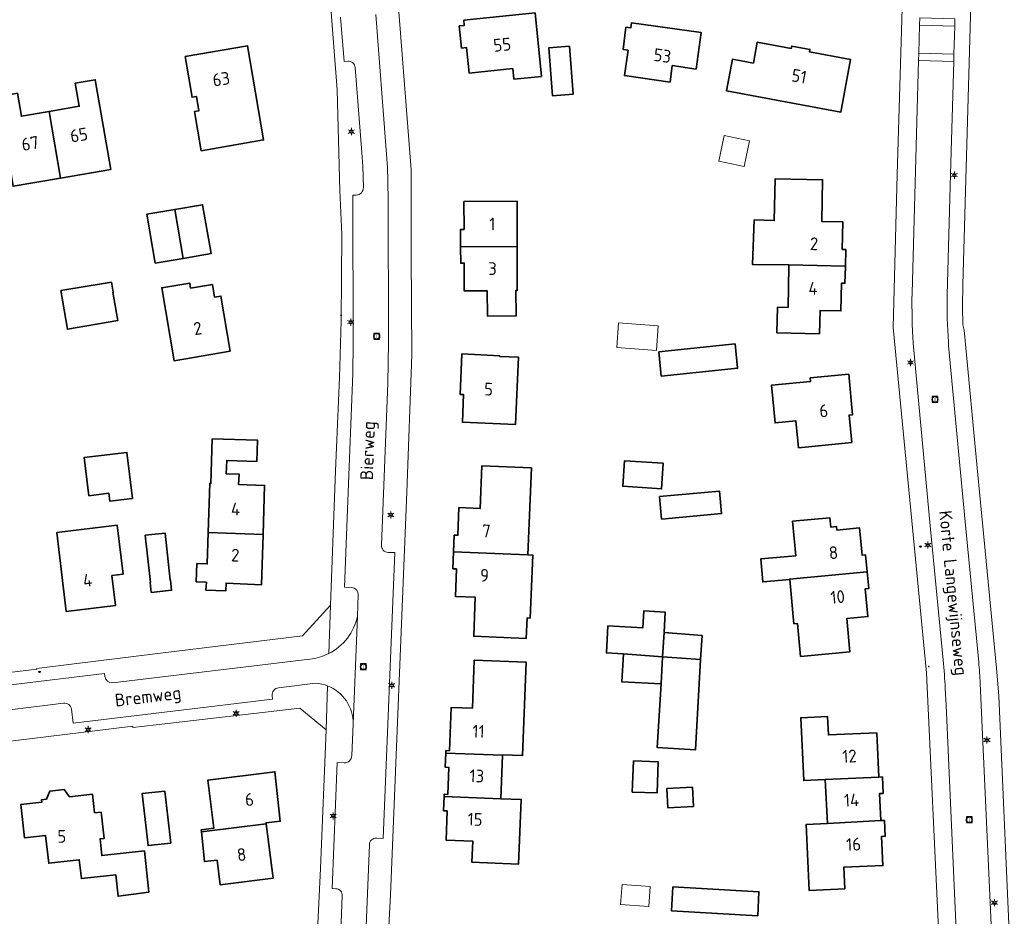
# Model space of a CAD drawing. Header units: metres. Extents: x 140853 to 145288, y 474558 to 480269.
# Tile 236 of 256: x 143539 to 143678, y 478612 to 478738. Entities that reach past the tile are written whole.
import ezdxf
from ezdxf.enums import TextEntityAlignment as Align

# ---------------------------------------------------------------- set-up
doc = ezdxf.new("R2010")
doc.units = ezdxf.units.M
doc.header["$MEASUREMENT"] = 0
for name, color, linetype, lineweight in [('B-WE-KL-ET_LS_OV_LICHTMAST-S', 190, 'Continuous', 18), ('B-WE-KL-WATER_BRANDLEIDING_PUT-S', 150, 'Continuous', 18), ('B-WE-OG-BEBOUWING-G', 7, 'Continuous', 35), ('B-WE-OG-BEBOUWING_BIJGEBOUW-G', 7, 'Continuous', 18), ('B-WE-OG-BEBOUWING_HUISNUMMER-T18', 10, 'Continuous', 18), ('B-WE-OG-BEBOUWING_STRAATNAAM-T18', 10, 'Continuous', 18), ('B-WE-OG-TERREIN_ERF-G', 7, 'Continuous', 18), ('B-WE-RI-GWA_RIOOLPUT-S', 30, 'Continuous', 18), ('B-WE-VH-VERHARDING_BETONSTRAATSTEEN-G', 252, 'Continuous', 18), ('B-WE-VH-VERHARDING_TEGEL-G', 252, 'Continuous', 18), ('X-XX-XX-ALGEMEEN-S', 7, 'Continuous', 18)]:
    doc.layers.add(name, color=color, linetype=linetype, lineweight=lineweight)
doc.styles.add('NLCS-ISO', font='txt')

# ---------------------------------------------------------------- blocks, each defined once
blk = doc.blocks.new('SIE-WEG_AFVALBAK_TYPE_01')
for radius in [0.25, 0.156]:
    blk.add_circle((0, 0), radius)
blk = doc.blocks.new('B-SIE-WEG_LICHTMAST-SO')
at = {"ltscale": 0.1}
for p, q in [((-1.1, 0.63), (-2.19, 1.27)), ((0, 1.27), (0, 2.53)), ((1.1, 0.63), (2.19, 1.27)), ((-1.1, -0.63), (-2.19, -1.27)), ((0, -1.27), (0, -2.53)), ((1.1, -0.63), (2.19, -1.27))]:
    blk.add_line(p, q, dxfattribs=at)
at = {"flags": 128}
for points in [[(-1.16, 0.5), (1.16, 0.5)], [(-1.16, -0.5), (1.16, -0.5)]]:
    blk.add_lwpolyline(points, dxfattribs=at)
at = {"ltscale": 0.1}
blk.add_circle((0, 0), 1.27, dxfattribs=at)
at = {"style": 'NLCS-ISO'}
blk.add_attdef('TYPE', text='', height=1.8, dxfattribs=at).set_placement((0, 2.53), align=Align.BOTTOM_CENTER)
blk = doc.blocks.new('SIE-WEG_STRAATPOT_BRANDKRAAN-SO')
blk.add_ellipse((0, 0), major_axis=(-0.729, 0), ratio=0.685994)
at = {"style": 'NLCS-ISO'}
blk.add_text('BR', height=0.4, dxfattribs=at).set_placement((-0.3, -0.15))
blk = doc.blocks.new('SRI-PUT_INSPECTIE-SO')
at = {"lineweight": -3, "flags": 128}
blk.add_lwpolyline([(-2, -2), (2, -2), (2, 2), (-2, 2)], close=True, dxfattribs=at)
at = {"lineweight": -3, "ltscale": 1.5}
blk.add_circle((0, 0), 2, dxfattribs=at)
at = {"ltscale": 0.1, "style": 'NLCS-ISO'}
blk.add_text('I', height=2.5, dxfattribs=at).set_placement((0, -0.01), align=Align.MIDDLE_CENTER)

msp = doc.modelspace()

# ---------------------------------------------------------------- linework, layer by layer
at = {"layer": 'B-WE-OG-BEBOUWING-G', "ltscale": 0.2, "flags": 128}
for points in [[(143601.319, 478738.38), (143601.395, 478737.623), (143600.698, 478737.554), (143601.009, 478734.43), (143601.705, 478734.499), (143602.068, 478730.897), (143608.257, 478731.513), (143608.405, 478730.03), (143612.295, 478730.417), (143611.404, 478739.383), (143601.319, 478738.38)], [(143623.84, 478734.217), (143624.534, 478734.119), (143624.028, 478730.524), (143630.465, 478729.619), (143630.791, 478731.937), (143634.158, 478731.463), (143634.882, 478736.615), (143625.027, 478738.001), (143624.923, 478737.258), (143624.229, 478737.356), (143623.84, 478734.217)], [(143561.946, 478733.215), (143562.936, 478727.47), (143563.557, 478727.577), (143563.905, 478725.556), (143563.284, 478725.449), (143564.238, 478719.911), (143573.034, 478721.439), (143570.792, 478734.739), (143561.946, 478733.215)], [(143647.602, 478734.364), (143642.785, 478735.255), (143642.239, 478732.305), (143639.289, 478732.851), (143638.461, 478728.377), (143654.613, 478725.374), (143655.97, 478732.815), (143650.159, 478733.89), (143650.222, 478734.235), (143647.666, 478734.708), (143647.602, 478734.364)], [(143616.271, 478734.685), (143613.359, 478734.473), (143613.853, 478727.682), (143616.766, 478727.894), (143616.271, 478734.685)], [(143544.333, 478716.042), (143551.443, 478717.274), (143549.247, 478729.935), (143546.439, 478729.448), (143547, 478726.206), (143542.734, 478725.467), (143544.333, 478716.042)], [(143544.333, 478716.042), (143542.734, 478725.467), (143538.83, 478724.791), (143538.268, 478728.033), (143535.46, 478727.546), (143537.656, 478714.885), (143544.333, 478716.042)], [(143655.242, 478703.6), (143655.295, 478705.95), (143654.805, 478705.961), (143654.893, 478709.846), (143651.894, 478709.914), (143652.027, 478715.812), (143645.329, 478715.964), (143645.194, 478710.036), (143642.346, 478710.129), (143642.138, 478703.813), (143647.233, 478703.782), (143655.242, 478703.6)], [(143600.886, 478706.379), (143608.891, 478706.328), (143608.892, 478712.777), (143601.347, 478712.724), (143601.365, 478708.794), (143600.875, 478708.792), (143600.885, 478706.512), (143600.886, 478706.379)], [(143557.723, 478704.032), (143561.668, 478704.706), (143560.489, 478711.616), (143556.543, 478710.942), (143557.723, 478704.032)], [(143561.668, 478704.706), (143565.614, 478705.379), (143564.434, 478712.289), (143560.489, 478711.616), (143561.668, 478704.706)], [(143608.891, 478706.328), (143600.886, 478706.379), (143600.886, 478706.302), (143600.896, 478704.022), (143601.386, 478704.024), (143601.404, 478700.098), (143604.624, 478700.134), (143604.664, 478696.534), (143608.71, 478696.579), (143608.67, 478700.179), (143608.89, 478700.181), (143608.891, 478706.328)], [(143647.233, 478703.782), (143647.23, 478703.57), (143647.147, 478697.763), (143645.648, 478697.797), (143645.565, 478694.178), (143651.584, 478694.041), (143651.659, 478697.34), (143654.608, 478697.273), (143654.697, 478701.192), (143655.187, 478701.181), (143655.239, 478703.49), (143655.242, 478703.6), (143647.233, 478703.782)], [(143551.56, 478701.324), (143544.401, 478700.149), (143545.322, 478694.694), (143552.449, 478695.898), (143552.398, 478696.194), (143552.379, 478696.19), (143552.247, 478696.959), (143551.742, 478699.908), (143551.791, 478699.917), (143551.56, 478701.324)], [(143568.322, 478691.568), (143567.012, 478699.375), (143566.115, 478699.224), (143565.817, 478701.002), (143562.739, 478700.495), (143562.619, 478701.206), (143558.643, 478700.538), (143560.385, 478690.24), (143568.322, 478691.568)], [(143639.662, 478692.617), (143628.891, 478691.492), (143629.232, 478688.055), (143640.021, 478689.183), (143639.662, 478692.617)], [(143606.425, 478690.95), (143601.034, 478691.198), (143600.807, 478685.465), (143601.296, 478685.445), (143601.141, 478681.538), (143608.645, 478681.24), (143609.053, 478690.726), (143606.42, 478690.84), (143606.425, 478690.95)], [(143648.614, 478677.948), (143656.135, 478678.684), (143655.76, 478682.563), (143656.248, 478682.608), (143655.716, 478688.336), (143650.273, 478687.796), (143650.32, 478687.309), (143644.787, 478686.767), (143645.308, 478681.443), (143648.244, 478681.73), (143648.614, 478677.948)], [(143572.977, 478665.69), (143573.191, 478672.624), (143569.515, 478672.763), (143569.573, 478674.218), (143567.763, 478674.264), (143567.838, 478676.153), (143572.075, 478675.984), (143572.195, 478678.995), (143565.785, 478679.193), (143565.59, 478672.886), (143565.44, 478672.891), (143565.225, 478665.946), (143572.977, 478665.69)], [(143548.347, 478671.154), (143551.196, 478671.501), (143551.333, 478670.38), (143554.519, 478670.768), (143553.725, 478677.28), (143547.69, 478676.544), (143548.347, 478671.154)], [(143599.893, 478663.225), (143610.384, 478662.797), (143610.884, 478675.087), (143603.89, 478675.372), (143603.646, 478669.367), (143600.648, 478669.489), (143600.488, 478665.562), (143599.988, 478665.583), (143599.893, 478663.225)], [(143629.52, 478675.737), (143624.038, 478676.111), (143623.791, 478672.487), (143629.273, 478672.113), (143629.52, 478675.737)], [(143629.277, 478667.858), (143637.742, 478668.628), (143637.452, 478671.815), (143628.987, 478671.044), (143629.277, 478667.858)], [(143658.321, 478660.409), (143658.095, 478662.783), (143657.607, 478662.736), (143657.239, 478666.607), (143654.043, 478666.307), (143653.998, 478666.795), (143653.172, 478666.719), (143653.053, 478668.024), (143647.792, 478667.545), (143648.253, 478662.677), (143643.284, 478662.224), (143643.578, 478658.988), (143647.373, 478659.333), (143647.369, 478659.383), (143658.321, 478660.409)], [(143553.197, 478660.059), (143552.35, 478666.998), (143543.832, 478665.959), (143545.162, 478654.808), (143552.132, 478655.658), (143551.619, 478659.867), (143553.197, 478660.059)], [(143557.178, 478657.481), (143560.041, 478657.792), (143559.868, 478659.204), (143559.848, 478659.202), (143559.129, 478665.873), (143556.325, 478665.571), (143557.045, 478658.895), (143557.025, 478658.893), (143557.178, 478657.481)], [(143565.225, 478665.946), (143565.089, 478661.526), (143563.62, 478661.571), (143563.538, 478659.007), (143564.957, 478658.94), (143564.904, 478657.831), (143567.691, 478657.699), (143567.744, 478658.808), (143572.758, 478658.57), (143572.977, 478665.69), (143565.225, 478665.946)], [(143599.893, 478663.225), (143599.796, 478660.826), (143600.294, 478660.806), (143600.136, 478656.919), (143602.954, 478656.802), (143602.729, 478651.299), (143610.153, 478650.996), (143610.271, 478653.894), (143610.701, 478653.877), (143611.063, 478662.769), (143610.384, 478662.797), (143599.893, 478663.225)], [(143647.373, 478659.333), (143647.969, 478653.07), (143648.467, 478653.117), (143648.912, 478648.438), (143655.89, 478649.102), (143655.443, 478653.802), (143658.43, 478654.085), (143658.059, 478657.987), (143658.547, 478658.034), (143658.321, 478660.409), (143647.369, 478659.383), (143647.373, 478659.333)], [(143623.883, 478648.812), (143629.421, 478648.413), (143629.622, 478651.824), (143629.79, 478654.7), (143626.753, 478654.878), (143626.612, 478652.48), (143621.695, 478652.768), (143621.471, 478648.953), (143623.883, 478648.812)], [(143629.622, 478651.824), (143629.421, 478648.413), (143634.794, 478648.025), (143634.992, 478651.395), (143629.622, 478651.824)], [(143629.195, 478644.554), (143629.421, 478648.413), (143623.883, 478648.812), (143623.652, 478644.879), (143629.195, 478644.554)], [(143606.818, 478634.485), (143606.82, 478634.543), (143609.628, 478634.433), (143610.147, 478647.62), (143602.813, 478647.912), (143602.543, 478641.132), (143599.546, 478641.249), (143599.307, 478635.11), (143598.808, 478635.13), (143598.795, 478634.793), (143606.818, 478634.485)], [(143629.421, 478648.413), (143629.195, 478644.554), (143628.667, 478635.559), (143634.044, 478635.243), (143634.794, 478648.025), (143629.421, 478648.413)], [(143659.967, 478631.401), (143659.674, 478637.668), (143652.851, 478637.349), (143652.73, 478639.946), (143648.944, 478639.769), (143649.358, 478630.909), (143652.406, 478631.051), (143659.967, 478631.401)], [(143598.555, 478628.672), (143606.576, 478628.344), (143606.818, 478634.485), (143598.795, 478634.793), (143598.717, 478632.792), (143599.216, 478632.772), (143599.068, 478628.955), (143598.567, 478628.974), (143598.555, 478628.672)], [(143625.305, 478633.682), (143625.136, 478629.285), (143628.634, 478629.151), (143628.802, 478633.548), (143625.305, 478633.682)], [(143564.272, 478623.653), (143573.42, 478624.78), (143573.4, 478624.937), (143575.389, 478625.151), (143574.634, 478632.159), (143565.177, 478630.975), (143566.027, 478624.188), (143564.241, 478623.964), (143564.272, 478623.653)], [(143660.254, 478625.258), (143660.076, 478629.054), (143660.586, 478629.077), (143660.476, 478631.425), (143659.967, 478631.401), (143652.406, 478631.051), (143652.696, 478624.825), (143660.254, 478625.258)], [(143548.874, 478628.994), (143545.605, 478628.625), (143544.871, 478629.624), (143542.839, 478629.395), (143542.353, 478628.257), (143541.677, 478628.181), (143541.714, 478627.853), (143538.733, 478627.516), (143539.266, 478622.796), (143542.247, 478623.133), (143542.688, 478619.228), (143547.001, 478619.715), (143547.302, 478617.052), (143552.151, 478617.6), (143552.494, 478614.559), (143556.842, 478615.146), (143556.196, 478620.97), (143550.186, 478620.303), (143549.95, 478622.675), (143550.497, 478622.737), (143550.076, 478626.453), (143549.173, 478626.351), (143548.874, 478628.994)], [(143559.094, 478629.415), (143555.881, 478629.057), (143556.716, 478621.704), (143559.915, 478622.067), (143559.094, 478629.415)], [(143633.641, 478629.948), (143630.038, 478629.761), (143630.146, 478627.067), (143633.781, 478627.256), (143633.641, 478629.948)], [(143606.576, 478628.344), (143598.555, 478628.672), (143598.477, 478626.636), (143598.977, 478626.617), (143598.816, 478622.5), (143602.603, 478622.35), (143602.485, 478619.353), (143609.06, 478619.093), (143609.42, 478628.228), (143606.576, 478628.344)], [(143652.696, 478624.825), (143649.689, 478624.684), (143650.123, 478615.385), (143655.148, 478615.619), (143655.006, 478618.657), (143660.551, 478618.895), (143660.359, 478623.011), (143660.869, 478623.034), (143660.763, 478625.282), (143660.254, 478625.258), (143652.696, 478624.825)], [(143573.42, 478624.78), (143564.272, 478623.653), (143564.685, 478619.449), (143566.481, 478619.672), (143566.915, 478616.179), (143574.378, 478617.106), (143573.42, 478624.78)], [(143630.882, 478615.885), (143630.689, 478612.478), (143642.889, 478611.789), (143643.034, 478615.2), (143630.882, 478615.885)]]:
    msp.add_lwpolyline(points, close=True, dxfattribs=at)
at = {"layer": 'B-WE-OG-BEBOUWING_BIJGEBOUW-G', "ltscale": 0.2, "flags": 128}
for points in [[(143641.716, 478721.288), (143638.099, 478722.042), (143637.345, 478718.424), (143640.963, 478717.671), (143641.716, 478721.288)], [(143622.959, 478692.093), (143628.567, 478691.695), (143628.788, 478695.179), (143623.207, 478695.576), (143622.959, 478692.093)], [(143627.677, 478615.938), (143623.709, 478616.202), (143623.46, 478613.367), (143627.488, 478613.099), (143627.677, 478615.938)]]:
    msp.add_lwpolyline(points, close=True, dxfattribs=at)
at = {"layer": 'B-WE-OG-TERREIN_ERF-G', "ltscale": 0.2, "flags": 128}
for points in [[(143582.488, 478655.669), (143583.221, 478674.652), (143583.779, 478687.875), (143583.98, 478695.876), (143584.094, 478708.054), (143583.818, 478714.29), (143583.444, 478728.506), (143582.246, 478743.762), (143577.478, 478747.14), (143500, 478733.649), (143448.33, 478724.644), (143445.634, 478720.172), (143450.632, 478705.895), (143456.835, 478688.69), (143466.116, 478663.216), (143473.76, 478642.309), (143478.877, 478639.152), (143500, 478641.693), (143540.99, 478646.623), (143540.974, 478646.752), (143558.459, 478648.919), (143578.55, 478651.336), (143582.488, 478655.669)], [(143601.319, 478738.38), (143611.404, 478739.383), (143612.295, 478730.417), (143608.405, 478730.03), (143608.257, 478731.513), (143602.068, 478730.897), (143601.705, 478734.499), (143601.009, 478734.43), (143600.698, 478737.554), (143601.395, 478737.623), (143601.319, 478738.38)], [(143623.84, 478734.217), (143624.229, 478737.356), (143624.923, 478737.258), (143625.027, 478738.001), (143634.882, 478736.615), (143634.158, 478731.463), (143630.791, 478731.937), (143630.465, 478729.619), (143624.028, 478730.524), (143624.534, 478734.119), (143623.84, 478734.217)], [(143561.946, 478733.215), (143570.792, 478734.739), (143573.034, 478721.439), (143564.238, 478719.911), (143563.284, 478725.449), (143563.905, 478725.556), (143563.557, 478727.577), (143562.936, 478727.47), (143561.946, 478733.215)], [(143647.602, 478734.364), (143647.666, 478734.708), (143650.222, 478734.235), (143650.159, 478733.89), (143655.97, 478732.815), (143654.613, 478725.374), (143638.461, 478728.377), (143639.289, 478732.851), (143642.239, 478732.305), (143642.785, 478735.255), (143647.602, 478734.364)], [(143616.271, 478734.685), (143616.766, 478727.894), (143613.853, 478727.682), (143613.359, 478734.473), (143616.271, 478734.685)], [(143542.734, 478725.467), (143547, 478726.206), (143546.439, 478729.448), (143549.247, 478729.935), (143551.443, 478717.274), (143544.333, 478716.042), (143537.656, 478714.885), (143535.46, 478727.546), (143538.268, 478728.033), (143538.83, 478724.791), (143542.734, 478725.467)], [(143647.233, 478703.782), (143642.138, 478703.813), (143642.346, 478710.129), (143645.194, 478710.036), (143645.329, 478715.964), (143652.027, 478715.812), (143651.894, 478709.914), (143654.893, 478709.846), (143654.805, 478705.961), (143655.295, 478705.95), (143655.242, 478703.6), (143655.239, 478703.49), (143655.187, 478701.181), (143654.697, 478701.192), (143654.608, 478697.273), (143651.659, 478697.34), (143651.584, 478694.041), (143645.565, 478694.178), (143645.648, 478697.797), (143647.147, 478697.763), (143647.23, 478703.57), (143647.233, 478703.782)], [(143608.891, 478706.328), (143608.89, 478700.181), (143608.67, 478700.179), (143608.71, 478696.579), (143604.664, 478696.534), (143604.624, 478700.134), (143601.404, 478700.098), (143601.386, 478704.024), (143600.896, 478704.022), (143600.886, 478706.302), (143600.886, 478706.379), (143600.885, 478706.512), (143600.875, 478708.792), (143601.365, 478708.794), (143601.347, 478712.724), (143608.892, 478712.777), (143608.891, 478706.328)], [(143565.614, 478705.379), (143561.668, 478704.706), (143557.723, 478704.032), (143556.543, 478710.942), (143560.489, 478711.616), (143564.434, 478712.289), (143565.614, 478705.379)], [(143544.401, 478700.149), (143551.56, 478701.324), (143551.791, 478699.917), (143551.742, 478699.908), (143552.247, 478696.959), (143552.379, 478696.19), (143552.398, 478696.194), (143552.449, 478695.898), (143545.322, 478694.694), (143544.401, 478700.149)], [(143567.012, 478699.375), (143568.322, 478691.568), (143560.385, 478690.24), (143558.643, 478700.538), (143562.619, 478701.206), (143562.739, 478700.495), (143565.817, 478701.002), (143566.115, 478699.224), (143567.012, 478699.375)], [(143639.662, 478692.617), (143640.021, 478689.183), (143629.232, 478688.055), (143628.891, 478691.492), (143639.662, 478692.617)], [(143606.425, 478690.95), (143606.42, 478690.84), (143609.053, 478690.726), (143608.645, 478681.24), (143601.141, 478681.538), (143601.296, 478685.445), (143600.807, 478685.465), (143601.034, 478691.198), (143606.425, 478690.95)], [(143648.614, 478677.948), (143648.244, 478681.73), (143645.308, 478681.443), (143644.787, 478686.767), (143650.32, 478687.309), (143650.273, 478687.796), (143655.716, 478688.336), (143656.248, 478682.608), (143655.76, 478682.563), (143656.135, 478678.684), (143648.614, 478677.948)], [(143565.225, 478665.946), (143565.44, 478672.891), (143565.59, 478672.886), (143565.785, 478679.193), (143572.195, 478678.995), (143572.075, 478675.984), (143567.838, 478676.153), (143567.763, 478674.264), (143569.573, 478674.218), (143569.515, 478672.763), (143573.191, 478672.624), (143572.977, 478665.69), (143572.758, 478658.57), (143567.744, 478658.808), (143567.691, 478657.699), (143564.904, 478657.831), (143564.957, 478658.94), (143563.538, 478659.007), (143563.62, 478661.571), (143565.089, 478661.526), (143565.225, 478665.946)], [(143548.347, 478671.154), (143547.69, 478676.544), (143553.725, 478677.28), (143554.519, 478670.768), (143551.333, 478670.38), (143551.196, 478671.501), (143548.347, 478671.154)], [(143610.384, 478662.797), (143611.063, 478662.769), (143610.701, 478653.877), (143610.271, 478653.894), (143610.153, 478650.996), (143602.729, 478651.299), (143602.954, 478656.802), (143600.136, 478656.919), (143600.294, 478660.806), (143599.796, 478660.826), (143599.893, 478663.225), (143599.988, 478665.583), (143600.488, 478665.562), (143600.648, 478669.489), (143603.646, 478669.367), (143603.89, 478675.372), (143610.884, 478675.087), (143610.384, 478662.797)], [(143629.52, 478675.737), (143629.273, 478672.113), (143623.791, 478672.487), (143624.038, 478676.111), (143629.52, 478675.737)], [(143629.277, 478667.858), (143628.987, 478671.044), (143637.452, 478671.815), (143637.742, 478668.628), (143629.277, 478667.858)], [(143647.373, 478659.333), (143643.578, 478658.988), (143643.284, 478662.224), (143648.253, 478662.677), (143647.792, 478667.545), (143653.053, 478668.024), (143653.172, 478666.719), (143653.998, 478666.795), (143654.043, 478666.307), (143657.239, 478666.607), (143657.607, 478662.736), (143658.095, 478662.783), (143658.321, 478660.409), (143658.547, 478658.034), (143658.059, 478657.987), (143658.43, 478654.085), (143655.443, 478653.802), (143655.89, 478649.102), (143648.912, 478648.438), (143648.467, 478653.117), (143647.969, 478653.07), (143647.373, 478659.333)], [(143553.197, 478660.059), (143551.619, 478659.867), (143552.132, 478655.658), (143545.162, 478654.808), (143543.832, 478665.959), (143552.35, 478666.998), (143553.197, 478660.059)], [(143557.178, 478657.481), (143557.025, 478658.893), (143557.045, 478658.895), (143556.325, 478665.571), (143559.129, 478665.873), (143559.848, 478659.202), (143559.868, 478659.204), (143560.041, 478657.792), (143557.178, 478657.481)], [(143623.883, 478648.812), (143621.471, 478648.953), (143621.695, 478652.768), (143626.612, 478652.48), (143626.753, 478654.878), (143629.79, 478654.7), (143629.622, 478651.824), (143634.992, 478651.395), (143634.794, 478648.025), (143634.044, 478635.243), (143628.667, 478635.559), (143629.195, 478644.554), (143623.652, 478644.879), (143623.883, 478648.812)], [(143598.795, 478634.793), (143598.808, 478635.13), (143599.307, 478635.11), (143599.546, 478641.249), (143602.543, 478641.132), (143602.813, 478647.912), (143610.147, 478647.62), (143609.628, 478634.433), (143606.82, 478634.543), (143606.818, 478634.485), (143606.576, 478628.344), (143609.42, 478628.228), (143609.06, 478619.093), (143602.485, 478619.353), (143602.603, 478622.35), (143598.816, 478622.5), (143598.977, 478626.617), (143598.477, 478626.636), (143598.555, 478628.672), (143598.567, 478628.974), (143599.068, 478628.955), (143599.216, 478632.772), (143598.717, 478632.792), (143598.795, 478634.793)], [(143659.967, 478631.401), (143660.476, 478631.425), (143660.586, 478629.077), (143660.076, 478629.054), (143660.254, 478625.258), (143660.763, 478625.282), (143660.869, 478623.034), (143660.359, 478623.011), (143660.551, 478618.895), (143655.006, 478618.657), (143655.148, 478615.619), (143650.123, 478615.385), (143649.689, 478624.684), (143652.696, 478624.825), (143652.406, 478631.051), (143649.358, 478630.909), (143648.944, 478639.769), (143652.73, 478639.946), (143652.851, 478637.349), (143659.674, 478637.668), (143659.967, 478631.401)], [(143625.305, 478633.682), (143628.802, 478633.548), (143628.634, 478629.151), (143625.136, 478629.285), (143625.305, 478633.682)], [(143573.42, 478624.78), (143574.378, 478617.106), (143566.915, 478616.179), (143566.481, 478619.672), (143564.685, 478619.449), (143564.272, 478623.653), (143564.241, 478623.964), (143566.027, 478624.188), (143565.177, 478630.975), (143574.634, 478632.159), (143575.389, 478625.151), (143573.4, 478624.937), (143573.42, 478624.78)], [(143548.874, 478628.994), (143549.173, 478626.351), (143550.076, 478626.453), (143550.497, 478622.737), (143549.95, 478622.675), (143550.186, 478620.303), (143556.196, 478620.97), (143556.842, 478615.146), (143552.494, 478614.559), (143552.151, 478617.6), (143547.302, 478617.052), (143547.001, 478619.715), (143542.688, 478619.228), (143542.247, 478623.133), (143539.266, 478622.796), (143538.733, 478627.516), (143541.714, 478627.853), (143541.677, 478628.181), (143542.353, 478628.257), (143542.839, 478629.395), (143544.871, 478629.624), (143545.605, 478628.625), (143548.874, 478628.994)], [(143559.094, 478629.415), (143559.915, 478622.067), (143556.716, 478621.704), (143555.881, 478629.057), (143559.094, 478629.415)], [(143633.641, 478629.948), (143633.781, 478627.256), (143630.146, 478627.067), (143630.038, 478629.761), (143633.641, 478629.948)], [(143630.882, 478615.885), (143643.034, 478615.2), (143642.889, 478611.789), (143630.689, 478612.478), (143630.882, 478615.885)]]:
    msp.add_lwpolyline(points, close=True, dxfattribs=at)
for points in [[(143591.67, 478745.618), (143593.902, 478717.206), (143593.904, 478705.267), (143593.976, 478691.066), (143593.266, 478671.649), (143590.974, 478614.774), (143590.074, 478597.711), (143588.814, 478575.983), (143594.462, 478570.142), (143618.001, 478568.826), (143665.705, 478566.128), (143670.281, 478570.616), (143668.726, 478605.174), (143668.622, 478605.166), (143668.445, 478608.93), (143666.707, 478646.11), (143661.988, 478694.916), (143661.988, 478694.916), (143662.558, 478716.564), (143663.299, 478741.624)], [(143672.995, 478742.32), (143671.82, 478700.946), (143671.785, 478697.882), (143671.83, 478695.319), (143672.015, 478694.559), (143673.968, 478674.1), (143676.611, 478646.773), (143676.903, 478642.875), (143678.385, 478609.531)], [(143517.745, 478572.669), (143541.406, 478576.861), (143559.326, 478579.999), (143559.309, 478580.097), (143572.949, 478582.539), (143579.788, 478588.331), (143580.526, 478606.766), (143581.074, 478618.473), (143581.87, 478638.068), (143578.177, 478641.139), (143557.882, 478638.775), (143554.589, 478638.423), (143554.571, 478638.572), (143531.064, 478635.709)]]:
    msp.add_lwpolyline(points, dxfattribs=at)
at = {"layer": 'B-WE-VH-VERHARDING_BETONSTRAATSTEEN-G', "ltscale": 0.2, "flags": 128}
for points in [[(143678.385, 478609.531), (143676.903, 478642.875), (143676.611, 478646.773), (143673.968, 478674.1), (143672.015, 478694.559), (143671.83, 478695.319), (143671.785, 478697.882), (143671.82, 478700.946), (143672.995, 478742.32)], [(143663.299, 478741.624), (143662.558, 478716.564), (143661.988, 478694.916), (143666.707, 478646.11), (143668.445, 478608.93)]]:
    msp.add_lwpolyline(points, dxfattribs=at)
for points in [[(143586.159, 478577.08), (143587.983, 478621.814), (143587.983, 478621.814, -0.4285714), (143589.019, 478622.766), (143589.019, 478622.766), (143589.934, 478622.739), (143591.57, 478663.13), (143590.658, 478663.151), (143590.658, 478663.151, -0.4264322), (143589.684, 478664.203), (143589.684, 478664.203), (143590.585, 478687.059), (143590.673, 478692.882), (143590.629, 478713.418), (143590.607, 478715.059), (143590.607, 478715.059, 0.022477), (143590.363, 478720.043), (143590.363, 478720.043), (143588.882, 478739.172)], [(143583.928, 478738.805), (143584.426, 478732.512), (143584.925, 478732.551), (143584.925, 478732.551, -0.4479693), (143585.982, 478731.659), (143585.982, 478731.659), (143586.911, 478719.666), (143587.042, 478717.672), (143587.138, 478714.714), (143587.138, 478714.714, -0.4206678), (143586.135, 478713.656), (143586.135, 478713.656), (143585.663, 478713.634), (143585.646, 478713.42), (143585.701, 478692.697), (143585.646, 478688.439), (143584.967, 478670.441), (143584.461, 478658.255), (143585.463, 478658.202), (143585.463, 478658.202, -0.4093438), (143586.422, 478657.153), (143586.422, 478657.153), (143586.312, 478654.152), (143585.695, 478638.922), (143585.496, 478634.441), (143585.496, 478634.441, -0.4335202), (143584.441, 478633.42), (143584.441, 478633.42), (143583.461, 478633.46), (143582.727, 478615.641), (143583.227, 478615.62), (143583.227, 478615.62, -0.4444285), (143584.156, 478614.598), (143584.156, 478614.598), (143583.691, 478602.132)], [(143671.656, 478592.692), (143669.474, 478641.58), (143669.355, 478643.927), (143669.355, 478643.927, 0.011575), (143669.055, 478647.898), (143669.055, 478647.898), (143667.24, 478666.916), (143664.823, 478692.706), (143664.823, 478692.706, -0.0186946), (143664.657, 478699.768), (143664.657, 478699.768), (143665.584, 478732.66), (143665.616, 478733.707), (143665.732, 478737.65), (143665.767, 478738.699)], [(143670.728, 478738.546), (143670.697, 478737.495), (143670.582, 478733.569), (143670.551, 478732.501), (143670.098, 478716.621), (143669.633, 478699.515), (143669.633, 478699.515, 0.0221267), (143669.796, 478692.871), (143669.796, 478692.871), (143669.82, 478692.409), (143672.167, 478667.458), (143674.084, 478647.643), (143674.084, 478647.643, -0.0103063), (143674.305, 478644.63), (143674.305, 478644.63), (143675.682, 478613.667), (143678.885, 478542.599)], [(143678.885, 478542.599), (143675.682, 478613.667), (143674.305, 478644.63), (143674.305, 478644.63, 0.0103063), (143674.084, 478647.643), (143674.084, 478647.643), (143672.167, 478667.458), (143669.82, 478692.409), (143669.796, 478692.871), (143669.796, 478692.871, -0.0221267), (143669.633, 478699.515), (143669.633, 478699.515), (143670.098, 478716.621), (143670.551, 478732.501), (143665.584, 478732.66), (143664.657, 478699.768), (143664.657, 478699.768, 0.0186946), (143664.823, 478692.706), (143664.823, 478692.706), (143667.24, 478666.916), (143669.055, 478647.898), (143669.055, 478647.898, -0.011575), (143669.355, 478643.927), (143669.355, 478643.927), (143669.474, 478641.58), (143671.656, 478592.692)], [(143500, 478639.923), (143550.572, 478646.053), (143550.629, 478645.612), (143550.629, 478645.612, 0.4105978), (143551.715, 478644.696), (143551.715, 478644.696), (143579.564, 478648.053), (143579.564, 478648.053, 0.0912053), (143582.248, 478648.85), (143582.248, 478648.85), (143582.488, 478655.669), (143578.55, 478651.336), (143558.459, 478648.919), (143540.974, 478646.752), (143540.99, 478646.623), (143500, 478641.693)], [(143536.821, 478640.875), (143544.769, 478641.85), (143544.769, 478641.85, -0.4009882), (143545.894, 478640.985), (143545.894, 478640.985), (143546.135, 478639.014), (143574.311, 478642.429), (143574.263, 478642.901), (143574.263, 478642.901, -0.4180196), (143575.137, 478644.017), (143575.137, 478644.017), (143580.379, 478644.657), (143580.379, 478644.657, -0.078388), (143582.088, 478644.285), (143582.088, 478644.285, -0.3145949), (143585.695, 478638.922), (143585.695, 478638.922), (143586.312, 478654.152), (143586.312, 478654.152, -0.227187), (143582.248, 478648.85), (143582.248, 478648.85, -0.0912053), (143579.564, 478648.053), (143579.564, 478648.053), (143551.715, 478644.696), (143551.715, 478644.696, -0.4105978), (143550.629, 478645.612), (143550.629, 478645.612), (143550.572, 478646.053), (143500, 478639.923)], [(143531.064, 478635.709), (143554.571, 478638.572), (143554.589, 478638.423), (143557.882, 478638.775), (143578.177, 478641.139), (143581.87, 478638.068), (143582.088, 478644.285), (143582.088, 478644.285, 0.078388), (143580.379, 478644.657), (143580.379, 478644.657), (143575.137, 478644.017), (143575.137, 478644.017, 0.4180196), (143574.263, 478642.901), (143574.263, 478642.901), (143574.311, 478642.429), (143546.135, 478639.014), (143545.894, 478640.985), (143545.894, 478640.985, 0.4009882), (143544.769, 478641.85), (143544.769, 478641.85), (143536.821, 478640.875)]]:
    msp.add_lwpolyline(points, format="xyb", dxfattribs=at)
for points in [[(143665.732, 478737.65), (143665.616, 478733.707), (143670.582, 478733.569), (143670.697, 478737.495), (143665.732, 478737.65)], [(143665.767, 478738.699), (143665.732, 478737.65), (143670.697, 478737.495), (143670.728, 478738.546), (143665.767, 478738.699)], [(143670.551, 478732.501), (143670.582, 478733.569), (143665.616, 478733.707), (143665.584, 478732.66), (143670.551, 478732.501)]]:
    msp.add_lwpolyline(points, close=True, dxfattribs=at)
at = {"layer": 'B-WE-VH-VERHARDING_TEGEL-G', "ltscale": 0.2, "flags": 128}
msp.add_lwpolyline([(143590.074, 478597.711), (143590.974, 478614.774), (143593.266, 478671.649), (143593.976, 478691.066), (143593.904, 478705.267), (143593.902, 478717.206), (143591.67, 478745.618)], dxfattribs=at)
for points in [[(143582.246, 478743.762), (143583.444, 478728.506), (143583.818, 478714.29), (143584.094, 478708.054), (143583.98, 478695.876), (143583.779, 478687.875), (143583.221, 478674.652), (143582.488, 478655.669), (143582.488, 478655.669), (143582.248, 478648.85), (143582.248, 478648.85, 0.227187), (143586.312, 478654.152), (143586.312, 478654.152), (143586.422, 478657.153), (143586.422, 478657.153, 0.4093438), (143585.463, 478658.202), (143585.463, 478658.202), (143584.461, 478658.255), (143584.967, 478670.441), (143585.646, 478688.439), (143585.701, 478692.697), (143585.646, 478713.42), (143585.663, 478713.634), (143586.135, 478713.656), (143586.135, 478713.656, 0.4206678), (143587.138, 478714.714), (143587.138, 478714.714), (143587.042, 478717.672), (143586.911, 478719.666), (143585.982, 478731.659), (143585.982, 478731.659, 0.4479693), (143584.925, 478732.551), (143584.925, 478732.551), (143584.426, 478732.512), (143583.928, 478738.805)], [(143588.882, 478739.172), (143590.363, 478720.043), (143590.363, 478720.043, -0.022477), (143590.607, 478715.059), (143590.607, 478715.059), (143590.629, 478713.418), (143590.673, 478692.882), (143590.585, 478687.059), (143589.684, 478664.203), (143589.684, 478664.203, 0.4264322), (143590.658, 478663.151), (143590.658, 478663.151), (143591.57, 478663.13), (143589.934, 478622.739), (143589.019, 478622.766), (143589.019, 478622.766, 0.4285714), (143587.983, 478621.814), (143587.983, 478621.814), (143586.159, 478577.08)], [(143583.691, 478602.132), (143584.156, 478614.598), (143584.156, 478614.598, 0.4444285), (143583.227, 478615.62), (143583.227, 478615.62), (143582.727, 478615.641), (143583.461, 478633.46), (143584.441, 478633.42), (143584.441, 478633.42, 0.4335202), (143585.496, 478634.441), (143585.496, 478634.441), (143585.695, 478638.922), (143585.695, 478638.922, 0.3145949), (143582.088, 478644.285), (143582.088, 478644.285), (143581.87, 478638.068), (143581.074, 478618.473), (143580.526, 478606.766)]]:
    msp.add_lwpolyline(points, format="xyb", dxfattribs=at)

# ---------------------------------------------------------------- block references
at = {"layer": 'B-WE-KL-ET_LS_OV_LICHTMAST-S', "xscale": 0.2, "yscale": 0.2, "zscale": 0.2}
for p in [(143585.44, 478722.625), (143670.636, 478716.464), (143585.348, 478695.683), (143664.439, 478689.989), (143591.014, 478668.444), (143666.899, 478664.186), (143591.144, 478644.358), (143569.163, 478640.414), (143548.249, 478638.11), (143675.24, 478636.628), (143582.875, 478625.906), (143676.309, 478613.638)]:
    msp.add_blockref('B-SIE-WEG_LICHTMAST-SO', p, dxfattribs=at)
at = {"layer": 'B-WE-KL-WATER_BRANDLEIDING_PUT-S', "xscale": 0.2, "yscale": 0.2, "zscale": 0.2}
for p in [(143665.856, 478663.978), (143541.384, 478646.267)]:
    msp.add_blockref('SIE-WEG_STRAATPOT_BRANDKRAAN-SO', p, dxfattribs=at)
at = {"layer": 'B-WE-RI-GWA_RIOOLPUT-S', "xscale": 0.2, "yscale": 0.2, "zscale": 0.2}
for p in [(143589.032, 478693.693), (143667.909, 478684.767), (143587.157, 478646.979), (143672.746, 478625.356)]:
    msp.add_blockref('SRI-PUT_INSPECTIE-SO', p, dxfattribs=at)
at = {"layer": 'X-XX-XX-ALGEMEEN-S', "xscale": 0.2, "yscale": 0.2, "zscale": 0.2}
for p in [(143584.01, 478696.648), (143667.017, 478647.018)]:
    msp.add_blockref('SIE-WEG_AFVALBAK_TYPE_01', p, dxfattribs=at)

# ---------------------------------------------------------------- texts
at = {"layer": 'B-WE-OG-BEBOUWING_HUISNUMMER-T18', "style": 'NLCS-ISO'}
for s, rotation, p in [('55', 5.7, (143606.757, 478734.901)), ('53', 352, (143629.398, 478733.347)), ('63', 9.8, (143567.049, 478730.035)), ('51', 349.5, (143648.714, 478730.446)), ('65', 9.8, (143546.954, 478722.139)), ('67', 9.8, (143540.06, 478720.944)), ('1', 0.3, (143605.361, 478709.568)), ('2', 358.7, (143650.822, 478706.761)), ('3', 0.3, (143605.39, 478703.255)), ('4', 358.7, (143650.68, 478700.474)), ('2', 9.4, (143563.731, 478694.811)), ('5', 357.7, (143604.84, 478686.218)), ('6', 5.3, (143652.18, 478683.158)), ('4', 358.2, (143569.086, 478669.281)), ('7', 357.6, (143604.517, 478666.184)), ('8', 5.4, (143653.554, 478663.107)), ('2', 357.3, (143569.047, 478662.751)), ('4', 6.9, (143548.163, 478659.204)), ('9', 357.6, (143604.26, 478659.899)), ('10', 5.4, (143654.149, 478656.846)), ('11', 357.8, (143603.417, 478637.855)), ('12', 2.7, (143655.825, 478634.348)), ('13', 357.8, (143603.172, 478631.557)), ('6', 6.1, (143571.034, 478628.227)), ('14', 2.7, (143656.114, 478628.142)), ('15', 357.8, (143602.933, 478625.42)), ('16', 2.7, (143656.407, 478621.89)), ('8', 7.1, (143569.93, 478620.447))]:
    msp.add_text(s, height=1.8, rotation=rotation, dxfattribs=at).set_placement(p, align=Align.MIDDLE_CENTER)
msp.add_text('5', height=1.8, dxfattribs=at).set_placement((143544.539, 478623.023), align=Align.MIDDLE_CENTER)
at = {"layer": 'B-WE-OG-BEBOUWING_STRAATNAAM-T18', "style": 'NLCS-ISO'}
for s, rotation, p in [('Bierweg', 87.8, (143587.739, 478677.539)), ('Korte Langewijnseweg', 275.6, (143670.508, 478657.414)), ('Bremweg', 6.9, (143556.705, 478642.795))]:
    msp.add_text(s, height=1.8, rotation=rotation, dxfattribs=at).set_placement(p, align=Align.MIDDLE_CENTER)

doc.saveas('drawing.dxf')
